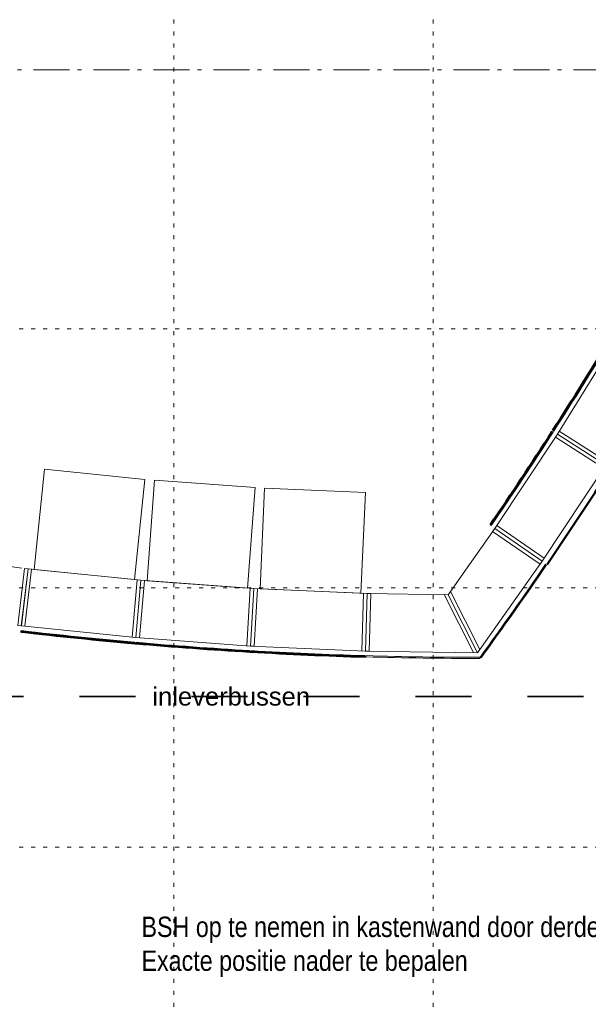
# Model space of a CAD drawing. Header units: millimetres. Extents: x 18442 to 242186, y -49554 to 63508.
# Tile 94 of 175: x 221716 to 225663, y -32851 to -26011. Entities that reach past the tile are written whole.
import ezdxf

# ---------------------------------------------------------------- set-up
doc = ezdxf.new("R2010")
doc.units = ezdxf.units.MM
doc.header["$LTSCALE"] = 400
doc.header["$PDMODE"] = 1
doc.header["$PDSIZE"] = 15
for name, pattern in [('STYLE_01', [0.416641, 0.208282, -0.208359]), ('STYLE_05', [0.208282, 0.069427, -0.138855]), ('STYLE_06', [1.041641, 0.625, -0.208282, 0.069427, -0.138931]), ('STYLE_22', [1.944444, 0.972222, -0.972222])]:
    doc.linetypes.add(name, pattern=pattern)
for name, color, linetype, lineweight in [('1800_GRID', 9, 'STYLE_01', 9), ('Fragmentaanduiding', 1, 'STYLE_22', 35), ('hulplijnen', 43, 'Continuous', 9), ('None', 7, 'Continuous', 9)]:
    doc.layers.add(name, color=color, linetype=linetype, lineweight=lineweight)
doc.styles.add('Abadi MT Condensed Light', font='txt', dxfattribs={"height": 176.388889})
doc.styles.add('Arial', font='arial.ttf', dxfattribs={"height": 176.388889})

# ---------------------------------------------------------------- blocks, each defined once
blk = doc.blocks.new('kast 1a (2D)')
at = {"layer": 'hulplijnen', "color": 6, "linetype": 'Continuous', "lineweight": 50}
for radius, start, end in [(27020, 257.91997, 259.56592), (27500, 257.90955, 259.57634)]:
    blk.add_arc((0, 0), radius, start, end, dxfattribs=at)
at = {"layer": 'None', "color": 9, "linetype": 'Continuous', "lineweight": 5}
for p, q in [((-5667.9, -26459.8), (-5751.6, -26850.9)), ((-5656.4, -26429.5), (-5654.7, -26421.7)), ((-4894.9, -26581.1), (-4893.4, -26573.2)), ((-4895.8, -26613.4), (-4968.2, -27006.8))]:
    blk.add_line(p, q, dxfattribs=at)
blk.add_lwpolyline([(-5667.9, -26459.8), (-5751.6, -26850.9), (-4968.2, -27006.8), (-4895.8, -26613.4)], close=True, dxfattribs=at)
at = {"layer": 'None', "color": 43, "linetype": 'Continuous', "lineweight": 9}
for points in [[(-5667.9, -26459.8), (-5643.3, -26464.6), (-5727.1, -26855.8), (-5751.6, -26850.9)], [(-4895.8, -26613.4), (-4920.4, -26608.5), (-4992.7, -27001.9), (-4968.2, -27006.8)]]:
    blk.add_lwpolyline(points, close=True, dxfattribs=at)
at = {"layer": 'None', "color": 9, "linetype": 'Continuous', "lineweight": 5}
for radius in [27028, 27020]:
    blk.add_arc((0, 0), radius, 257.91997, 259.56592, dxfattribs=at)
blk.add_point((-5760, -26890), dxfattribs=at)
blk = doc.blocks.new('kast 1 (2D)')
at = {"layer": 'hulplijnen', "color": 6, "linetype": 'Continuous', "lineweight": 50}
for start, end in [(257.90955, 259.57634), (257.91997, 259.56592), (257.91997, 259.56592)]:
    blk.add_arc((0, 0), 27500, start, end, dxfattribs=at)
at = {"layer": 'None', "color": 9, "linetype": 'Continuous', "lineweight": 5}
for p, q in [((-5667.9, -26459.8), (-5751.6, -26850.9)), ((-4895.8, -26613.4), (-4968.2, -27006.8)), ((-5755.1, -26891), (-5753.5, -26883.2)), ((-4980.4, -27045.3), (-4978.9, -27037.4))]:
    blk.add_line(p, q, dxfattribs=at)
blk.add_lwpolyline([(-5667.9, -26459.8), (-5751.6, -26850.9), (-4968.2, -27006.8), (-4895.8, -26613.4)], close=True, dxfattribs=at)
at = {"layer": 'None', "color": 43, "linetype": 'Continuous', "lineweight": 9}
for points in [[(-5667.9, -26459.8), (-5643.3, -26464.6), (-5727.1, -26855.8), (-5751.6, -26850.9)], [(-4895.8, -26613.4), (-4920.4, -26608.5), (-4992.7, -27001.9), (-4968.2, -27006.8)]]:
    blk.add_lwpolyline(points, close=True, dxfattribs=at)
at = {"layer": 'None', "color": 9, "linetype": 'Continuous', "lineweight": 5}
for radius in [27500, 27492]:
    blk.add_arc((0, 0), radius, 257.91997, 259.56592, dxfattribs=at)
for p in [(-5760, -26890), (-4975.4, -27046.2)]:
    blk.add_point(p, dxfattribs=at)
blk = doc.blocks.new('*U2184')
at = {"layer": 'None', "color": 8, "linetype": 'STYLE_01', "lineweight": 5}
blk.add_line((41429.1, -23448.4), (42354.6, -23573.8), dxfattribs=at)
at = {"layer": 'None', "color": 9, "linetype": 'Continuous', "lineweight": 5}
for p, q in [((45979.5, -23550.5), (45972.9, -23546)), ((44734, -23748.5), (44722.3, -24148.3)), ((44726.2, -24188.4), (44726.4, -24180.4)), ((45516.1, -24200), (45516.1, -24192)), ((45524, -24196), (45517.5, -24191.3))]:
    blk.add_line(p, q, dxfattribs=at)
at = {"layer": 'None', "color": 8, "lineweight": 5}
for points in [[(42494, -22884.7), (43190.4, -22956), (43119.2, -23652.3), (42422.8, -23581.1)], [(43256.9, -22961.8), (43955.1, -23012.7), (43904.1, -23710.9), (43206, -23659.9)], [(44021.8, -23016.6), (44721.1, -23047.2), (44690.5, -23746.6), (43991.1, -23715.9)]]:
    blk.add_lwpolyline(points, close=True, dxfattribs=at)
at = {"layer": 'None', "color": 9, "linetype": 'Continuous', "lineweight": 5}
for points in [[(45619.1, -23297.9), (45949.3, -23523.8), (45500.5, -24159.7), (45295.4, -23756.7)], [(44734, -23748.5), (44722.3, -24148.3), (45500.5, -24159.7), (45295.4, -23756.7)]]:
    blk.add_lwpolyline(points, close=True, dxfattribs=at)
at = {"layer": 'None', "color": 43, "linetype": 'Continuous', "lineweight": 9}
for points in [[(45619.1, -23297.9), (45604.7, -23318.4), (45934.8, -23544.2), (45949.3, -23523.8)], [(42354.6, -23573.8), (42379.4, -23576.7), (42332.9, -23974), (42308.1, -23971)], [(44734, -23748.5), (44759, -23748.8), (44747.3, -24148.7), (44722.3, -24148.3)]]:
    blk.add_lwpolyline(points, close=True, dxfattribs=at)
at = {"layer": 'None', "color": 43, "lineweight": 9}
for points in [[(45311.7, -23733.6), (45295.4, -23756.7), (45500.5, -24159.7), (45516.8, -24136.6)], [(45267.2, -23756.3), (45295.4, -23756.7), (45500.5, -24159.7), (45472.3, -24159.3)]]:
    blk.add_lwpolyline(points, close=True, dxfattribs=at)
at = {"layer": 'None', "color": 9, "linetype": 'Continuous', "lineweight": 5}
for centre, radius, start, end in [((23284.7, -8019.9), 27492, 323.96926, 325.61521), ((23284.7, -8019.9), 27500, 323.96926, 325.61521), ((45524.1, 3300), 27500, 268.33739, 269.98334), ((45524.1, 3300), 27492, 268.33739, 269.98334)]:
    blk.add_arc(centre, radius, start, end, dxfattribs=at)
for p in [(44721.2, -24188.3), (45521.1, -24200)]:
    blk.add_point(p, dxfattribs=at)
at = {"layer": 'None', "color": 7}
for name, p, rotation in [('kast 1 (2D)', (45524.1, 3300), 5.417060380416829), ('kast 1 (2D)', (45524.1, 3300), 7.08384572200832), ('kast 1 (2D)', (45524.1, 3300), 8.750631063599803), ('kast 1a (2D)', (23284.7, -8019.9), 67.71606848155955), ('kast 1a (2D)', (23284.7, -8019.9), 69.3828538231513)]:
    blk.add_blockref(name, p, dxfattribs=dict(at, rotation=rotation))
at = {"layer": 'None', "insert": (43242.7, -24400.3), "char_height": 127, "attachment_point": 1, "style": 'Arial'}
blk.add_mtext('inleverbussen', dxfattribs=at)
blk = doc.blocks.new('*U2426')
at = {"layer": '1800_GRID', "color": 43, "linetype": 'STYLE_05', "lineweight": 9}
for p, q in [((59591.1, -21910), (29270.1, -21910)), ((59591.1, -23710), (29270.1, -23710)), ((59591.1, -25510), (29270.1, -25510))]:
    blk.add_line(p, q, dxfattribs=at)
blk = doc.blocks.new('*U2429')
at = {"layer": '1800_GRID', "color": 7}
blk.add_blockref('*U2426', (0, 0), dxfattribs=at)
blk = doc.blocks.new('*U2431')
at = {"layer": '1800_GRID', "color": 43, "linetype": 'STYLE_05', "lineweight": 9}
for p, q in [((43391.1, -36784.4), (43391.1, -4384.4)), ((45191.1, -36784.4), (45191.1, -4384.4))]:
    blk.add_line(p, q, dxfattribs=at)
blk = doc.blocks.new('*U2434')
at = {"layer": '1800_GRID', "color": 43, "linetype": 'STYLE_05', "lineweight": 9}
for p, q in [((43391.1, -36784.4), (43391.1, -4384.4)), ((45191.1, -36784.4), (45191.1, -4384.4)), ((59591.1, -21910), (29270.1, -21910)), ((59591.1, -23710), (29270.1, -23710)), ((59591.1, -25510), (29270.1, -25510))]:
    blk.add_line(p, q, dxfattribs=at)

msp = doc.modelspace()

# ---------------------------------------------------------------- linework, layer by layer
at = {"layer": 'Fragmentaanduiding', "lineweight": 35}
msp.add_lwpolyline([(214690.7849, -19761.96424), (228741.7849, -19761.96424), (228741.7849, -30711.96424), (214690.7849, -30711.96424)], close=True, dxfattribs=at)
at = {"layer": 'None', "color": 43, "linetype": 'STYLE_06', "lineweight": 9}
msp.add_line((241644.72553, -26358.38115), (207924.8249, -26358.38115), dxfattribs=at)

# ---------------------------------------------------------------- block references
at = {"layer": '1800_GRID', "color": 7}
for name in ['*U2434', '*U2431', '*U2429']:
    msp.add_blockref(name, (179394.72553, -6248.38115), dxfattribs=at)
at = {"layer": 'None', "color": 7}
msp.add_blockref('*U2184', (179394.72553, -6248.38115), dxfattribs=at)

# ---------------------------------------------------------------- texts
at = {"layer": 'None', "color": 140, "insert": (222561.7849, -32242.08206), "char_height": 141.1111111, "attachment_point": 1, "style": 'Abadi MT Condensed Light'}
msp.add_mtext('BSH op te nemen in kastenwand door derden\\PExacte positie nader te bepalen', dxfattribs=at)

doc.saveas('drawing.dxf')
